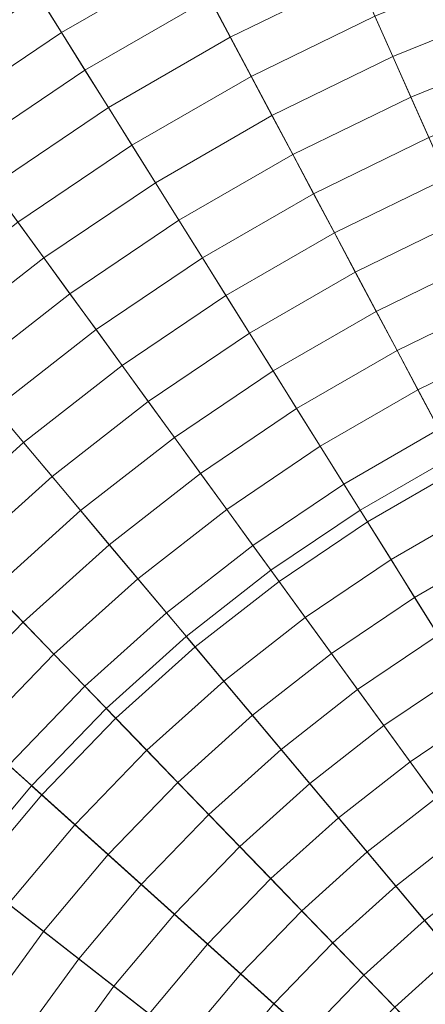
# Model space of a CAD drawing. Header units: centimetres. Extents: x -3.01 to 4.18, y -6.48 to 0.72.
# Tile 251 of 256: x -0.16 to 0.1, y -2.35 to -1.72. Entities that reach past the tile are written whole.
import ezdxf

# ---------------------------------------------------------------- set-up
doc = ezdxf.new("R2010")
doc.units = ezdxf.units.CM
doc.header["$LTSCALE"] = 2.54
doc.layers.add('Lucido design-1', color=7, linetype='Continuous')

# ---------------------------------------------------------------- blocks, each defined once
blk = doc.blocks.new('Gruppo-1')
at = {"color": 142, "linetype": 'Continuous', "lineweight": 9}
for points in [[(0.11715, -1.99845, -14.60843), (0.05674, -2.03333, -14.60843), (0.58636, -2.8809, -14.60843), (0.11715, -1.99845, -14.60843)], [(0.11715, -1.99845, -13.70118), (0.05674, -2.03333, -13.70118), (0.05674, -2.03333, -14.60843), (0.11715, -1.99845, -14.60843), (0.11715, -1.99845, -13.70118)], [(0.58636, -2.8809, -13.70118), (0.05674, -2.03333, -13.70118), (0.11715, -1.99845, -13.70118), (0.58636, -2.8809, -13.70118)], [(0.05674, -2.03333, -14.60843), (-0.00109, -2.07234, -14.60843), (0.58636, -2.8809, -14.60843), (0.05674, -2.03333, -14.60843)], [(0.05674, -2.03333, -13.70118), (-0.00109, -2.07234, -13.70118), (-0.00109, -2.07234, -14.60843), (0.05674, -2.03333, -14.60843), (0.05674, -2.03333, -13.70118)], [(0.58636, -2.8809, -13.70118), (-0.00109, -2.07234, -13.70118), (0.05674, -2.03333, -13.70118), (0.58636, -2.8809, -13.70118)], [(-0.00109, -2.07234, -14.60843), (-0.05606, -2.11529, -14.60843), (0.58636, -2.8809, -14.60843), (-0.00109, -2.07234, -14.60843)], [(-0.00109, -2.07234, -13.70118), (-0.05606, -2.11529, -13.70118), (-0.05606, -2.11529, -14.60843), (-0.00109, -2.07234, -14.60843), (-0.00109, -2.07234, -13.70118)], [(0.58636, -2.8809, -13.70118), (-0.05606, -2.11529, -13.70118), (-0.00109, -2.07234, -13.70118), (0.58636, -2.8809, -13.70118)], [(-0.05606, -2.11529, -14.60843), (-0.1079, -2.16196, -14.60843), (0.58636, -2.8809, -14.60843), (-0.05606, -2.11529, -14.60843)], [(-0.05606, -2.11529, -13.70118), (-0.1079, -2.16196, -13.70118), (-0.1079, -2.16196, -14.60843), (-0.05606, -2.11529, -14.60843), (-0.05606, -2.11529, -13.70118)], [(0.58636, -2.8809, -13.70118), (-0.1079, -2.16196, -13.70118), (-0.05606, -2.11529, -13.70118), (0.58636, -2.8809, -13.70118)], [(-0.1079, -2.16196, -14.60843), (-0.15636, -2.21215, -14.60843), (0.58636, -2.8809, -14.60843), (-0.1079, -2.16196, -14.60843)], [(-0.1079, -2.16196, -13.70118), (-0.15636, -2.21215, -13.70118), (-0.15636, -2.21215, -14.60843), (-0.1079, -2.16196, -14.60843), (-0.1079, -2.16196, -13.70118)], [(0.58636, -2.8809, -13.70118), (-0.15636, -2.21215, -13.70118), (-0.1079, -2.16196, -13.70118), (0.58636, -2.8809, -13.70118)], [(-0.15636, -2.21215, -14.60843), (-0.2012, -2.26558, -14.60843), (0.58636, -2.8809, -14.60843), (-0.15636, -2.21215, -14.60843)], [(-0.15636, -2.21215, -13.70118), (-0.2012, -2.26558, -13.70118), (-0.2012, -2.26558, -14.60843), (-0.15636, -2.21215, -14.60843), (-0.15636, -2.21215, -13.70118)], [(0.58636, -2.8809, -13.70118), (-0.2012, -2.26558, -13.70118), (-0.15636, -2.21215, -13.70118), (0.58636, -2.8809, -13.70118)], [(-0.2012, -2.26558, -14.60843), (-0.24221, -2.32202, -14.60843), (0.58636, -2.8809, -14.60843), (-0.2012, -2.26558, -14.60843)], [(0.58636, -2.8809, -13.70118), (-0.24221, -2.32202, -13.70118), (-0.2012, -2.26558, -13.70118), (0.58636, -2.8809, -13.70118)]]:
    blk.add_polyline3d(points, dxfattribs=at)
for points in [[(0.33533, 0.70896, -13.70234), (0.08553, 0.68271, -13.70234), (0.58606, -2.87876, -13.70234), (0.58621, -2.87874, -13.70234)], [(0.08553, 0.68271, -13.70234), (-0.16184, 0.63909, -13.70234), (0.58591, -2.87878, -13.70234), (0.58606, -2.87876, -13.70234)], [(-0.16184, 0.63909, -13.70234), (-0.40555, 0.57832, -13.70234), (0.58577, -2.87882, -13.70234), (0.58591, -2.87878, -13.70234)], [(-0.40555, 0.57832, -13.70234), (-0.64444, 0.5007, -13.70234), (0.58562, -2.87887, -13.70234), (0.58577, -2.87882, -13.70234)], [(-0.64444, 0.5007, -13.70234), (-0.87733, 0.40661, -13.70234), (0.58548, -2.87892, -13.70234), (0.58562, -2.87887, -13.70234)], [(-0.87733, 0.40661, -13.70234), (-1.10309, 0.2965, -13.70234), (0.58535, -2.87899, -13.70234), (0.58548, -2.87892, -13.70234)], [(-1.10309, 0.2965, -13.70234), (-1.32062, 0.17091, -13.70234), (0.58522, -2.87906, -13.70234), (0.58535, -2.87899, -13.70234)], [(-1.32062, 0.17091, -13.70234), (-1.52886, 0.03045, -13.70234), (0.58509, -2.87915, -13.70234), (0.58522, -2.87906, -13.70234)], [(-1.52886, 0.03045, -13.70234), (-1.72679, -0.12419, -13.70234), (0.58497, -2.87924, -13.70234), (0.58509, -2.87915, -13.70234)], [(-1.72679, -0.12419, -13.70234), (-1.91345, -0.29226, -13.70234), (0.58486, -2.87934, -13.70234), (0.58497, -2.87924, -13.70234)], [(-1.91345, -0.29226, -13.70234), (-2.08794, -0.47295, -13.70234), (0.58475, -2.87945, -13.70234), (0.58486, -2.87934, -13.70234)], [(-2.08794, -0.47295, -13.70234), (-2.24939, -0.66536, -13.70234), (0.58466, -2.87957, -13.70234), (0.58475, -2.87945, -13.70234)], [(-2.24939, -0.66536, -13.70234), (-2.39704, -0.86857, -13.70234), (0.58457, -2.87969, -13.70234), (0.58466, -2.87957, -13.70234)], [(-2.39704, -0.86857, -13.70234), (-2.53014, -1.08159, -13.70234), (0.58449, -2.87982, -13.70234), (0.58457, -2.87969, -13.70234)], [(-2.53014, -1.08159, -13.70234), (-2.64806, -1.30336, -13.70234), (0.58442, -2.87995, -13.70234), (0.58449, -2.87982, -13.70234)], [(-2.64806, -1.30336, -13.70234), (-2.75023, -1.53283, -13.70234), (0.58436, -2.88009, -13.70234), (0.58442, -2.87995, -13.70234)], [(-2.75023, -1.53283, -13.70234), (-2.83614, -1.76886, -13.70234), (0.58431, -2.88023, -13.70234), (0.58436, -2.88009, -13.70234)], [(-0.05442, -1.67576, -12.73052), (-0.13693, -1.72339, -12.73052), (-0.15213, -1.69907, -12.73588), (-0.06789, -1.65043, -12.73588)], [(0.05456, -1.68645, -12.72012), (-0.02747, -1.72645, -12.72012), (-0.04095, -1.7011, -12.72527), (0.04288, -1.66021, -12.72527)], [(-0.15213, -1.69907, -12.73588), (-0.23277, -1.75346, -12.73588), (-0.24962, -1.73027, -12.74133), (-0.16732, -1.67476, -12.74133)], [(-0.04095, -1.7011, -12.72527), (-0.12172, -1.74773, -12.72527), (-0.13693, -1.72339, -12.73052), (-0.05442, -1.67576, -12.73052)], [(0.15884, -1.70628, -12.71011), (0.07794, -1.73896, -12.71011), (0.06624, -1.7127, -12.71507), (0.149, -1.67926, -12.71507)], [(0.06624, -1.7127, -12.71507), (-0.01398, -1.75182, -12.71507), (-0.02747, -1.72645, -12.72012), (0.05456, -1.68645, -12.72012)], [(-0.13693, -1.72339, -12.73052), (-0.21591, -1.77667, -12.73052), (-0.23277, -1.75346, -12.73588), (-0.15213, -1.69907, -12.73588)], [(-0.02747, -1.72645, -12.72012), (-0.1065, -1.77208, -12.72012), (-0.12172, -1.74773, -12.72527), (-0.04095, -1.7011, -12.72527)], [(0.16867, -1.73331, -12.70526), (0.08964, -1.76525, -12.70526), (0.07794, -1.73896, -12.71011), (0.15884, -1.70628, -12.71011)], [(0.07794, -1.73896, -12.71011), (-0.00048, -1.77721, -12.71011), (-0.01398, -1.75182, -12.71507), (0.06624, -1.7127, -12.71507)], [(-0.12172, -1.74773, -12.72527), (-0.19904, -1.79988, -12.72527), (-0.21591, -1.77667, -12.73052), (-0.13693, -1.72339, -12.73052)], [(-0.01398, -1.75182, -12.71507), (-0.09128, -1.79645, -12.71507), (-0.1065, -1.77208, -12.72012), (-0.02747, -1.72645, -12.72012)], [(0.17852, -1.76037, -12.70051), (0.10135, -1.79154, -12.70051), (0.08964, -1.76525, -12.70526), (0.16867, -1.73331, -12.70526)], [(0.08964, -1.76525, -12.70526), (0.01303, -1.80261, -12.70526), (-0.00048, -1.77721, -12.71011), (0.07794, -1.73896, -12.71011)], [(-0.1065, -1.77208, -12.72012), (-0.18216, -1.82312, -12.72012), (-0.19904, -1.79988, -12.72527), (-0.12172, -1.74773, -12.72527)], [(-0.00048, -1.77721, -12.71011), (-0.07604, -1.82084, -12.71011), (-0.09128, -1.79645, -12.71507), (-0.01398, -1.75182, -12.71507)], [(-2.83614, -1.76886, -13.70234), (-2.90537, -2.01031, -13.70234), (0.58426, -2.88038, -13.70234), (0.58431, -2.88023, -13.70234)], [(0.10135, -1.79154, -12.70051), (0.02654, -1.82803, -12.70051), (0.01303, -1.80261, -12.70526), (0.08964, -1.76525, -12.70526)], [(-0.09128, -1.79645, -12.71507), (-0.16527, -1.84636, -12.71507), (-0.18216, -1.82312, -12.72012), (-0.1065, -1.77208, -12.72012)], [(0.01303, -1.80261, -12.70526), (-0.06079, -1.84523, -12.70526), (-0.07604, -1.82084, -12.71011), (-0.00048, -1.77721, -12.71011)], [(0.11306, -1.81786, -12.69585), (0.04006, -1.85346, -12.69585), (0.02654, -1.82803, -12.70051), (0.10135, -1.79154, -12.70051)], [(-0.07604, -1.82084, -12.71011), (-0.14837, -1.86963, -12.71011), (-0.16527, -1.84636, -12.71507), (-0.09128, -1.79645, -12.71507)], [(0.02654, -1.82803, -12.70051), (-0.04554, -1.86965, -12.70051), (-0.06079, -1.84523, -12.70526), (0.01303, -1.80261, -12.70526)], [(-0.06079, -1.84523, -12.70526), (-0.13146, -1.8929, -12.70526), (-0.14837, -1.86963, -12.71011), (-0.07604, -1.82084, -12.71011)], [(0.12479, -1.84418, -12.6913), (0.05359, -1.87891, -12.6913), (0.04006, -1.85346, -12.69585), (0.11306, -1.81786, -12.69585)], [(0.04006, -1.85346, -12.69585), (-0.03028, -1.89407, -12.69585), (-0.04554, -1.86965, -12.70051), (0.02654, -1.82803, -12.70051)], [(-0.14837, -1.86963, -12.71011), (-0.21712, -1.92334, -12.71011), (-0.23561, -1.90132, -12.71507), (-0.16527, -1.84636, -12.71507)], [(-0.04554, -1.86965, -12.70051), (-0.11454, -1.91619, -12.70051), (-0.13146, -1.8929, -12.70526), (-0.06079, -1.84523, -12.70526)], [(0.13651, -1.87052, -12.68685), (0.06713, -1.90437, -12.68685), (0.05359, -1.87891, -12.6913), (0.12479, -1.84418, -12.6913)], [(0.05359, -1.87891, -12.6913), (-0.015, -1.91851, -12.6913), (-0.03028, -1.89407, -12.69585), (0.04006, -1.85346, -12.69585)], [(-0.13146, -1.8929, -12.70526), (-0.19863, -1.94538, -12.70526), (-0.21712, -1.92334, -12.71011), (-0.14837, -1.86963, -12.71011)], [(-0.03028, -1.89407, -12.69585), (-0.09761, -1.93949, -12.69585), (-0.11454, -1.91619, -12.70051), (-0.04554, -1.86965, -12.70051)], [(0.14825, -1.89688, -12.68249), (0.08067, -1.92984, -12.68249), (0.06713, -1.90437, -12.68685), (0.13651, -1.87052, -12.68685)], [(0.06713, -1.90437, -12.68685), (0.00028, -1.94296, -12.68685), (-0.015, -1.91851, -12.6913), (0.05359, -1.87891, -12.6913)], [(-0.11454, -1.91619, -12.70051), (-0.18013, -1.96743, -12.70051), (-0.19863, -1.94538, -12.70526), (-0.13146, -1.8929, -12.70526)], [(-0.015, -1.91851, -12.6913), (-0.08067, -1.96281, -12.6913), (-0.09761, -1.93949, -12.69585), (-0.03028, -1.89407, -12.69585)], [(0.15999, -1.92325, -12.67824), (0.09422, -1.95532, -12.67824), (0.08067, -1.92984, -12.68249), (0.14825, -1.89688, -12.68249)], [(0.08067, -1.92984, -12.68249), (0.01556, -1.96743, -12.68249), (0.00028, -1.94296, -12.68685), (0.06713, -1.90437, -12.68685)], [(-0.09761, -1.93949, -12.69585), (-0.16161, -1.9895, -12.69585), (-0.18013, -1.96743, -12.70051), (-0.11454, -1.91619, -12.70051)], [(0.00028, -1.94296, -12.68685), (-0.06372, -1.98613, -12.68685), (-0.08067, -1.96281, -12.6913), (-0.015, -1.91851, -12.6913)], [(0.17173, -1.94963, -12.67409), (0.10778, -1.98082, -12.67409), (0.09422, -1.95532, -12.67824), (0.15999, -1.92325, -12.67824)], [(0.09422, -1.95532, -12.67824), (0.03086, -1.99191, -12.67824), (0.01556, -1.96743, -12.68249), (0.08067, -1.92984, -12.68249)], [(-0.08067, -1.96281, -12.6913), (-0.14309, -2.01157, -12.6913), (-0.16161, -1.9895, -12.69585), (-0.09761, -1.93949, -12.69585)], [(0.01556, -1.96743, -12.68249), (-0.04677, -2.00947, -12.68249), (-0.06372, -1.98613, -12.68685), (0.00028, -1.94296, -12.68685)], [(0.10778, -1.98082, -12.67409), (0.04616, -2.0164, -12.67409), (0.03086, -1.99191, -12.67824), (0.09422, -1.95532, -12.67824)], [(-0.16161, -1.9895, -12.69585), (-0.22197, -2.04384, -12.69585), (-0.24198, -2.02312, -12.70051), (-0.18013, -1.96743, -12.70051)], [(-0.06372, -1.98613, -12.68685), (-0.12456, -2.03366, -12.68685), (-0.14309, -2.01157, -12.6913), (-0.08067, -1.96281, -12.6913)], [(0.03086, -1.99191, -12.67824), (-0.0298, -2.03282, -12.67824), (-0.04677, -2.00947, -12.68249), (0.01556, -1.96743, -12.68249)], [(-0.04677, -2.00947, -12.68249), (-0.10601, -2.05576, -12.68249), (-0.12456, -2.03366, -12.68685), (-0.06372, -1.98613, -12.68685)], [(0.12135, -2.00633, -12.67003), (0.06147, -2.0409, -12.67003), (0.04616, -2.0164, -12.67409), (0.10778, -1.98082, -12.67409)], [(-0.14309, -2.01157, -12.6913), (-0.20195, -2.06457, -12.6913), (-0.22197, -2.04384, -12.69585), (-0.16161, -1.9895, -12.69585)], [(0.04616, -2.0164, -12.67409), (-0.01283, -2.05619, -12.67409), (-0.0298, -2.03282, -12.67824), (0.03086, -1.99191, -12.67824)], [(-2.90537, -2.01031, -13.70234), (-2.95759, -2.256, -13.70234), (0.58423, -2.88052, -13.70234), (0.58426, -2.88038, -13.70234)], [(-0.12456, -2.03366, -12.68685), (-0.18192, -2.08531, -12.68685), (-0.20195, -2.06457, -12.6913), (-0.14309, -2.01157, -12.6913)], [(-0.0298, -2.03282, -12.67824), (-0.08746, -2.07787, -12.67824), (-0.10601, -2.05576, -12.68249), (-0.04677, -2.00947, -12.68249)], [(0.13492, -2.03186, -12.66608), (0.07679, -2.06542, -12.66608), (0.06147, -2.0409, -12.67003), (0.12135, -2.00633, -12.67003)], [(0.06147, -2.0409, -12.67003), (0.00416, -2.07956, -12.67003), (-0.01283, -2.05619, -12.67409), (0.04616, -2.0164, -12.67409)], [(0.1485, -2.05739, -12.66223), (0.09212, -2.08994, -12.66223), (0.07679, -2.06542, -12.66608), (0.13492, -2.03186, -12.66608)], [(-0.10601, -2.05576, -12.68249), (-0.16188, -2.10607, -12.68249), (-0.18192, -2.08531, -12.68685), (-0.12456, -2.03366, -12.68685)], [(-0.01283, -2.05619, -12.67409), (-0.0689, -2.09999, -12.67409), (-0.08746, -2.07787, -12.67824), (-0.0298, -2.03282, -12.67824)], [(0.07679, -2.06542, -12.66608), (0.02115, -2.10295, -12.66608), (0.00416, -2.07956, -12.67003), (0.06147, -2.0409, -12.67003)], [(-0.08746, -2.07787, -12.67824), (-0.14183, -2.12683, -12.67824), (-0.16188, -2.10607, -12.68249), (-0.10601, -2.05576, -12.68249)], [(0.00416, -2.07956, -12.67003), (-0.05032, -2.12213, -12.67003), (-0.0689, -2.09999, -12.67409), (-0.01283, -2.05619, -12.67409)], [(0.16208, -2.08294, -12.65847), (0.10745, -2.11448, -12.65847), (0.09212, -2.08994, -12.66223), (0.1485, -2.05739, -12.66223)], [(0.09212, -2.08994, -12.66223), (0.03815, -2.12635, -12.66223), (0.02115, -2.10295, -12.66608), (0.07679, -2.06542, -12.66608)], [(-0.0689, -2.09999, -12.67409), (-0.12177, -2.1476, -12.67409), (-0.14183, -2.12683, -12.67824), (-0.08746, -2.07787, -12.67824)], [(0.02115, -2.10295, -12.66608), (-0.03174, -2.14427, -12.66608), (-0.05032, -2.12213, -12.67003), (0.00416, -2.07956, -12.67003)], [(-0.16188, -2.10607, -12.68249), (-0.21411, -2.16015, -12.68249), (-0.23555, -2.14085, -12.68685), (-0.18192, -2.08531, -12.68685)], [(0.10745, -2.11448, -12.65847), (0.05515, -2.14975, -12.65847), (0.03815, -2.12635, -12.66223), (0.09212, -2.08994, -12.66223)], [(-0.05032, -2.12213, -12.67003), (-0.1017, -2.16839, -12.67003), (-0.12177, -2.1476, -12.67409), (-0.0689, -2.09999, -12.67409)], [(-0.14183, -2.12683, -12.67824), (-0.19266, -2.17946, -12.67824), (-0.21411, -2.16015, -12.68249), (-0.16188, -2.10607, -12.68249)], [(0.03815, -2.12635, -12.66223), (-0.01315, -2.16643, -12.66223), (-0.03174, -2.14427, -12.66608), (0.02115, -2.10295, -12.66608)], [(0.12279, -2.13903, -12.65482), (0.07217, -2.17317, -12.65482), (0.05515, -2.14975, -12.65847), (0.10745, -2.11448, -12.65847)], [(-0.12177, -2.1476, -12.67409), (-0.1712, -2.19879, -12.67409), (-0.19266, -2.17946, -12.67824), (-0.14183, -2.12683, -12.67824)], [(-0.03174, -2.14427, -12.66608), (-0.08162, -2.18918, -12.66608), (-0.1017, -2.16839, -12.67003), (-0.05032, -2.12213, -12.67003)], [(0.05515, -2.14975, -12.65847), (0.00545, -2.18859, -12.65847), (-0.01315, -2.16643, -12.66223), (0.03815, -2.12635, -12.66223)], [(0.13813, -2.16359, -12.65127), (0.08919, -2.1966, -12.65127), (0.07217, -2.17317, -12.65482), (0.12279, -2.13903, -12.65482)], [(-0.01315, -2.16643, -12.66223), (-0.06153, -2.20999, -12.66223), (-0.08162, -2.18918, -12.66608), (-0.03174, -2.14427, -12.66608)], [(-0.1017, -2.16839, -12.67003), (-0.14973, -2.21812, -12.67003), (-0.1712, -2.19879, -12.67409), (-0.12177, -2.1476, -12.67409)], [(0.07217, -2.17317, -12.65482), (0.02405, -2.21076, -12.65482), (0.00545, -2.18859, -12.65847), (0.05515, -2.14975, -12.65847)], [(0.15349, -2.18816, -12.64782), (0.10622, -2.22004, -12.64782), (0.08919, -2.1966, -12.65127), (0.13813, -2.16359, -12.65127)], [(-0.08162, -2.18918, -12.66608), (-0.12825, -2.23746, -12.66608), (-0.14973, -2.21812, -12.67003), (-0.1017, -2.16839, -12.67003)], [(0.00545, -2.18859, -12.65847), (-0.04143, -2.2308, -12.65847), (-0.06153, -2.20999, -12.66223), (-0.01315, -2.16643, -12.66223)], [(0.08919, -2.1966, -12.65127), (0.04267, -2.23295, -12.65127), (0.02405, -2.21076, -12.65482), (0.07217, -2.17317, -12.65482)], [(-0.06153, -2.20999, -12.66223), (-0.10675, -2.25681, -12.66223), (-0.12825, -2.23746, -12.66608), (-0.08162, -2.18918, -12.66608)], [(0.02405, -2.21076, -12.65482), (-0.02132, -2.25162, -12.65482), (-0.04143, -2.2308, -12.65847), (0.00545, -2.18859, -12.65847)], [(0.10622, -2.22004, -12.64782), (0.06129, -2.25514, -12.64782), (0.04267, -2.23295, -12.65127), (0.08919, -2.1966, -12.65127)], [(-0.14973, -2.21812, -12.67003), (-0.19417, -2.27108, -12.67003), (-0.21694, -2.25329, -12.67409), (-0.1712, -2.19879, -12.67409)], [(-0.04143, -2.2308, -12.65847), (-0.08525, -2.27618, -12.65847), (-0.10675, -2.25681, -12.66223), (-0.06153, -2.20999, -12.66223)], [(0.04267, -2.23295, -12.65127), (-0.00121, -2.27245, -12.65127), (-0.02132, -2.25162, -12.65482), (0.02405, -2.21076, -12.65482)], [(-0.12825, -2.23746, -12.66608), (-0.17139, -2.28888, -12.66608), (-0.19417, -2.27108, -12.67003), (-0.14973, -2.21812, -12.67003)], [(0.12325, -2.24349, -12.64447), (0.07992, -2.27734, -12.64447), (0.06129, -2.25514, -12.64782), (0.10622, -2.22004, -12.64782)], [(-0.02132, -2.25162, -12.65482), (-0.06374, -2.29554, -12.65482), (-0.08525, -2.27618, -12.65847), (-0.04143, -2.2308, -12.65847)], [(0.06129, -2.25514, -12.64782), (0.01892, -2.29329, -12.64782), (-0.00121, -2.27245, -12.65127), (0.04267, -2.23295, -12.65127)], [(-0.10675, -2.25681, -12.66223), (-0.1486, -2.30668, -12.66223), (-0.17139, -2.28888, -12.66608), (-0.12825, -2.23746, -12.66608)], [(0.1403, -2.26694, -12.64122), (0.09856, -2.29955, -12.64122), (0.07992, -2.27734, -12.64447), (0.12325, -2.24349, -12.64447)], [(-0.00121, -2.27245, -12.65127), (-0.04222, -2.31492, -12.65127), (-0.06374, -2.29554, -12.65482), (-0.02132, -2.25162, -12.65482)], [(0.07992, -2.27734, -12.64447), (0.03905, -2.31414, -12.64447), (0.01892, -2.29329, -12.64782), (0.06129, -2.25514, -12.64782)], [(-2.95759, -2.256, -13.70234), (-2.99255, -2.50474, -13.70234), (0.58421, -2.88067, -13.70234), (0.58423, -2.88052, -13.70234)], [(-0.08525, -2.27618, -12.65847), (-0.1258, -2.3245, -12.65847), (-0.1486, -2.30668, -12.66223), (-0.10675, -2.25681, -12.66223)], [(0.15735, -2.29041, -12.63807), (0.1172, -2.32177, -12.63807), (0.09856, -2.29955, -12.64122), (0.1403, -2.26694, -12.64122)], [(0.01892, -2.29329, -12.64782), (-0.02069, -2.33431, -12.64782), (-0.04222, -2.31492, -12.65127), (-0.00121, -2.27245, -12.65127)], [(-0.06374, -2.29554, -12.65482), (-0.10299, -2.34232, -12.65482), (-0.1258, -2.3245, -12.65847), (-0.08525, -2.27618, -12.65847)], [(0.09856, -2.29955, -12.64122), (0.05919, -2.335, -12.64122), (0.03905, -2.31414, -12.64447), (0.07992, -2.27734, -12.64447)], [(-0.1486, -2.30668, -12.66223), (-0.18686, -2.35935, -12.66223), (-0.21084, -2.34318, -12.66608), (-0.17139, -2.28888, -12.66608)], [(0.03905, -2.31414, -12.64447), (0.00085, -2.3537, -12.64447), (-0.02069, -2.33431, -12.64782), (0.01892, -2.29329, -12.64782)], [(-0.04222, -2.31492, -12.65127), (-0.08017, -2.36015, -12.65127), (-0.10299, -2.34232, -12.65482), (-0.06374, -2.29554, -12.65482)], [(0.1172, -2.32177, -12.63807), (0.07934, -2.35586, -12.63807), (0.05919, -2.335, -12.64122), (0.09856, -2.29955, -12.64122)], [(-0.1258, -2.3245, -12.65847), (-0.16288, -2.37553, -12.65847), (-0.18686, -2.35935, -12.66223), (-0.1486, -2.30668, -12.66223)], [(-0.02069, -2.33431, -12.64782), (-0.05734, -2.37798, -12.64782), (-0.08017, -2.36015, -12.65127), (-0.04222, -2.31492, -12.65127)], [(0.05919, -2.335, -12.64122), (0.0224, -2.3731, -12.64122), (0.00085, -2.3537, -12.64447), (0.03905, -2.31414, -12.64447)], [(-0.10299, -2.34232, -12.65482), (-0.13888, -2.39172, -12.65482), (-0.16288, -2.37553, -12.65847), (-0.1258, -2.3245, -12.65847)], [(0.13585, -2.344, -12.63502), (0.0995, -2.37674, -12.63502), (0.07934, -2.35586, -12.63807), (0.1172, -2.32177, -12.63807)], [(0.00085, -2.3537, -12.64447), (-0.0345, -2.39583, -12.64447), (-0.05734, -2.37798, -12.64782), (-0.02069, -2.33431, -12.64782)], [(0.07934, -2.35586, -12.63807), (0.04395, -2.39251, -12.63807), (0.0224, -2.3731, -12.64122), (0.05919, -2.335, -12.64122)], [(-0.08017, -2.36015, -12.65127), (-0.11487, -2.40791, -12.65127), (-0.13888, -2.39172, -12.65482), (-0.10299, -2.34232, -12.65482)], [(0.0224, -2.3731, -12.64122), (-0.01165, -2.41368, -12.64122), (-0.0345, -2.39583, -12.64447), (0.00085, -2.3537, -12.64447)]]:
    blk.add_3dface(points, dxfattribs=at)

msp = doc.modelspace()

# ---------------------------------------------------------------- block references
at = {"layer": 'Lucido design-1', "color": 7}
msp.add_blockref('Gruppo-1', (0, 0), dxfattribs=at)

doc.saveas('drawing.dxf')
